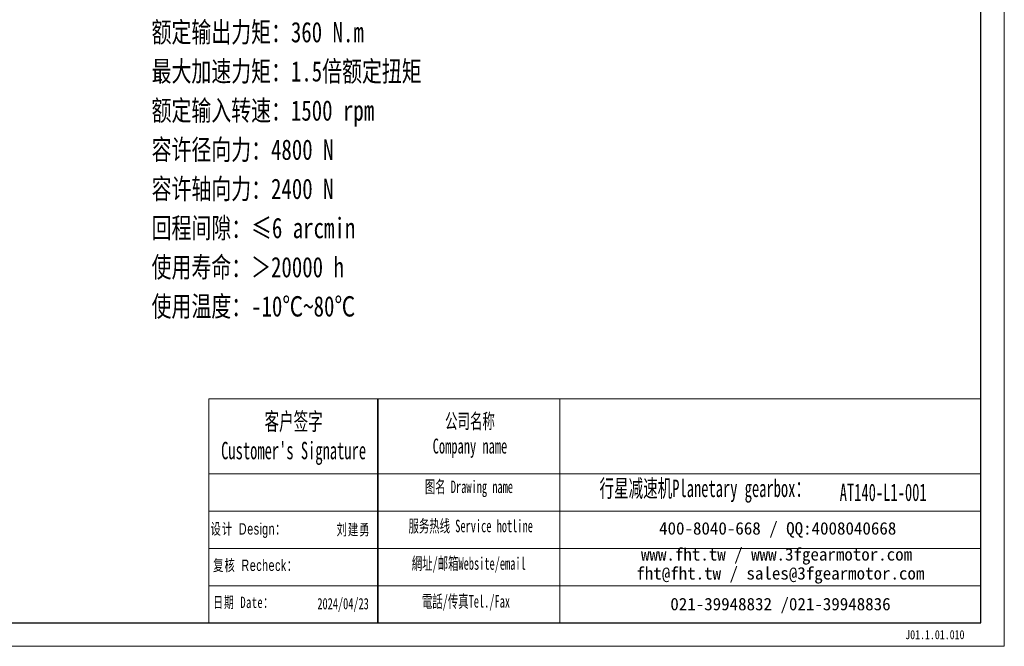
# Model space of a CAD drawing. Header units: millimetres. Extents: x -435 to 434, y -216 to 395.
# Tile 3 of 6: x -1 to 434, y -216 to 60. Entities that reach past the tile are written whole.
import ezdxf

# ---------------------------------------------------------------- set-up
doc = ezdxf.new("R2010")
doc.units = ezdxf.units.MM
doc.layers.get('0').update_dxf_attribs({"lineweight": 35})
doc.layers.add('6文字层', color=3, linetype='Continuous')
for name, color, linetype, lineweight in [('7标注层', 4, 'Continuous', 18), ('SLD-0', 7, 'Continuous', 18), ('图框_外框线', 7, 'Continuous', 18), ('尺寸线层', 3, 'Continuous', 18)]:
    doc.layers.add(name, color=color, linetype=linetype, lineweight=lineweight)
doc.styles.add('SLDTEXTSTYLE4', font='txt', dxfattribs={"width": 0.611111})
doc.styles.add('标准', font='txt', dxfattribs={"width": 0.667})
doc.styles.add('样式 1', font='txt', dxfattribs={"width": 0.8})

msp = doc.modelspace()

# ---------------------------------------------------------------- linework, layer by layer
msp.add_line((157.308, -106.7427), (157.308, -205.5011))
at = {"layer": '7标注层', "color": 0}
msp.add_line((82.8102, -106.7427), (82.8102, -205.4842), dxfattribs=at)
at = {"layer": '图框_外框线'}
for p, q in [((82.8102, -106.7427), (157.308, -106.7427)), ((157.308, -106.7427), (157.308, -205.4842)), ((157.308, -106.7427), (423.2866, -106.7427)), ((237.5744, -106.7427), (237.5744, -205.4842)), ((82.8102, -139.6928), (157.308, -139.6928)), ((157.308, -139.6928), (423.2866, -139.6928)), ((82.8102, -156.1679), (423.2866, -156.1679)), ((82.8102, -172.6429), (423.2866, -172.6429)), ((82.8102, -189.118), (423.2866, -189.118))]:
    msp.add_line(p, q, dxfattribs=at)
at = {"layer": '图框_外框线', "color": 3}
msp.add_lwpolyline([(-430.4131, -215.7698), (433.5721, -215.7698), (433.5721, 395.1912), (-430.4131, 395.1912)], close=True, dxfattribs=at)
at = {"layer": '图框_外框线', "color": 3, "lineweight": 25}
msp.add_lwpolyline([(-378.9854, -205.4842), (423.2866, -205.4842), (423.2866, 384.9057), (-378.9854, 384.9057)], close=True, dxfattribs=at)

# ---------------------------------------------------------------- texts
at = {"layer": '6文字层', "insert": (389.8876, -208.6296), "char_height": 4, "width": 43.304423, "attachment_point": 1, "style": '样式 1'}
msp.add_mtext('J01.1.01.010', dxfattribs=at)
at = {"layer": 'SLD-0', "color": 1, "attachment_point": 2}
for s, insert, char_height, width, style in [("{\\fSimSun|b1|i0|c134|p2;客户签字\\PCustomer's Signature}", (120.1875, -112.8386), 7.688363, 95.644031, 'SLDTEXTSTYLE4'), ('{\\fSimSun|b1|i0|c134|p2;公司名称\\PCompany name}', (197.9503, -113.2467), 6.590026, 85.320256, 'SLDTEXTSTYLE4'), ('{\\fSimSun|b1|i0|c134|p2;图名 Drawing name}', (197.4998, -142.7298), 5.491688, 70.231464, 'SLDTEXTSTYLE4'), ('{\\fSimSun|b1|i0|c134|p2;  \\H1.1667x;行星减速机Planetary gearbox\\fSimSun|b0|i0|c134|p2;：}', (298.7425, -142.3061), 6.590026, 103.645551, 'SLDTEXTSTYLE4'), ('AT140-L1-001', (380.1595, -144.0558), 7.688363, 55.951909, 'SLDTEXTSTYLE4'), ('{\\fSimSun|b1|i0|c134|p2;服务热线 Service hotline}', (198.2786, -159.9983), 5.491688, 78.244598, 'SLDTEXTSTYLE4'), ('{\\fSimSun|b0|i0|c134|p2;\\T1.1;设计 \\fArial|b0|i0|c0|p34;Design\\fSimSun|b0|i0|c134|p2;：}', (100.3023, -161.5234), 5, 31.971711, '标准'), ('{\\fSimSun|b0|i0|c134|p2;\\T1.1;刘建勇}', (146.6303, -161.8077), 5, 31.971711, '标准'), ('{\\fSimSun|b0|i0|c134|p2;\\T1.1;复核 \\fArial|b0|i0|c0|p34;Recheck\\fSimSun|b0|i0|c134|p2;：}', (103.4234, -177.5708), 5, 60.772965, '标准'), ('{\\fSimSun|b1|i0|c134|p2;網址/邮箱Website/email}', (197.4235, -176.5439), 5.491688, 81.445262, 'SLDTEXTSTYLE4'), ('{\\T1.1;日期 Date：}', (98.1166, -193.8823), 5, 31.971711, '标准'), ('2024/04/23', (142.0051, -194.4845), 5, 31.971711, '标准'), ('{\\fSimSun|b1|i0|c134|p2;電話/传真Tel./Fax}', (196.1931, -193.2185), 5.491688, 82.42481, 'SLDTEXTSTYLE4')]:
    msp.add_mtext(s, dxfattribs=dict(at, insert=insert, char_height=char_height, width=width, style=style))
at = {"layer": 'SLD-0', "color": 1, "char_height": 5.491688, "attachment_point": 2}
for s, insert, width in [('{\\fSimSun|b1|i0|c134|p2;400-8040-668 / QQ:4008040668}', (333.6508, -161.0476), 159.892744), ('{\\fSimSun|b1|i0|c134|p2;www.fht.tw / www.3fgearmotor.com }', (333.1444, -172.486), 160.072739), ('{\\fSimSun|b1|i0|c134|p2;fht@fht.tw / sales@3fgearmotor.com }', (334.818, -180.8484), 160.072739), ('{\\fSimSun|b1|i0|c134|p2;021-39948832 /021-39948836 }', (334.8755, -194.4192), 122.227645)]:
    msp.add_mtext(s, dxfattribs=dict(at, insert=insert, width=width))
at = {"layer": '尺寸线层', "insert": (57.5694, 93.9225), "char_height": 9, "width": 175.244419, "attachment_point": 1, "line_spacing_factor": 1.15057, "style": '标准'}
msp.add_mtext('{\\W0.75;性能参数：\\P减速比：1:1\\P额定输出力矩：360 N.m\\P最大加速力矩：1.5倍额定扭矩\\P额定输入转速：1500 rpm\\P容许径向力：4800 N\\P容许轴向力：2400 N\\P回程间隙：≤6 arcmin\\P使用寿命：＞20000 h\\P使用温度：-10℃~80℃', dxfattribs=at)

doc.saveas('drawing.dxf')
